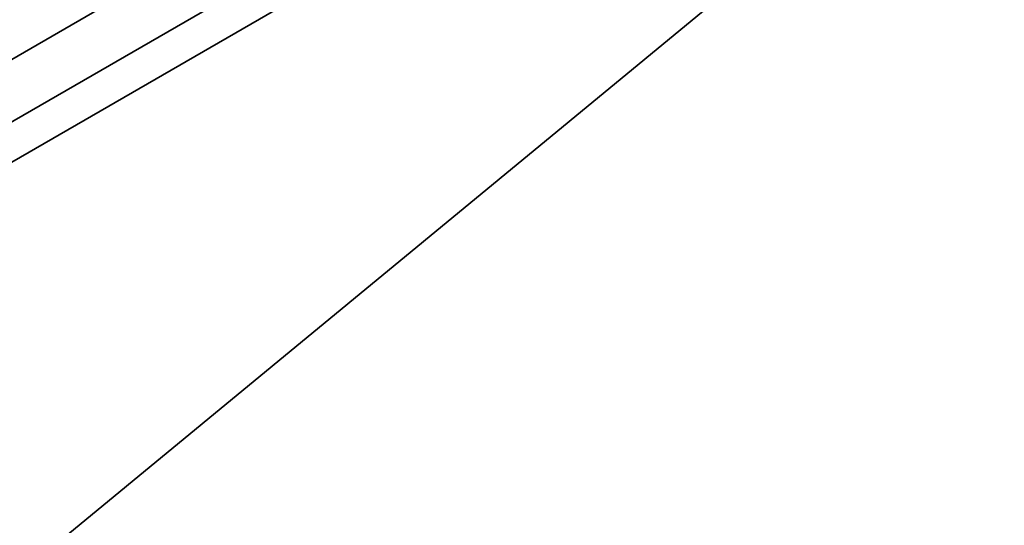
# Model space of a CAD drawing. Header units: metres. Extents: x 2158 to 2361, y 3646 to 3696.
# Tile 27 of 44: x 2212.0988 to 2212.2328, y 3658.6774 to 3658.7463. Entities that reach past the tile are written whole.
import ezdxf

# ---------------------------------------------------------------- set-up
doc = ezdxf.new("R2010")
doc.units = ezdxf.units.M
doc.header["$LTSCALE"] = 5
doc.layers.add('N-WE-RI-HWA_GOOT_LIJNGOOT-G gesloten', color=1, linetype='Continuous', lineweight=35)

msp = doc.modelspace()

# ---------------------------------------------------------------- linework, layer by layer
at = {"layer": 'N-WE-RI-HWA_GOOT_LIJNGOOT-G gesloten', "ltscale": 0.1}
msp.add_line((2212.680551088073, 3659.150005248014), (2211.98824287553, 3658.579790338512), dxfattribs=at)
at = {"layer": 'N-WE-RI-HWA_GOOT_LIJNGOOT-G gesloten'}
for p, q in [((2212.078913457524, 3658.730054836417), (2212.315087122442, 3658.866394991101)), ((2212.318226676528, 3658.85969911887), (2212.076382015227, 3658.720085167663)), ((2212.318226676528, 3658.854220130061), (2212.076382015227, 3658.714606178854))]:
    msp.add_line(p, q, dxfattribs=at)

doc.saveas('drawing.dxf')
